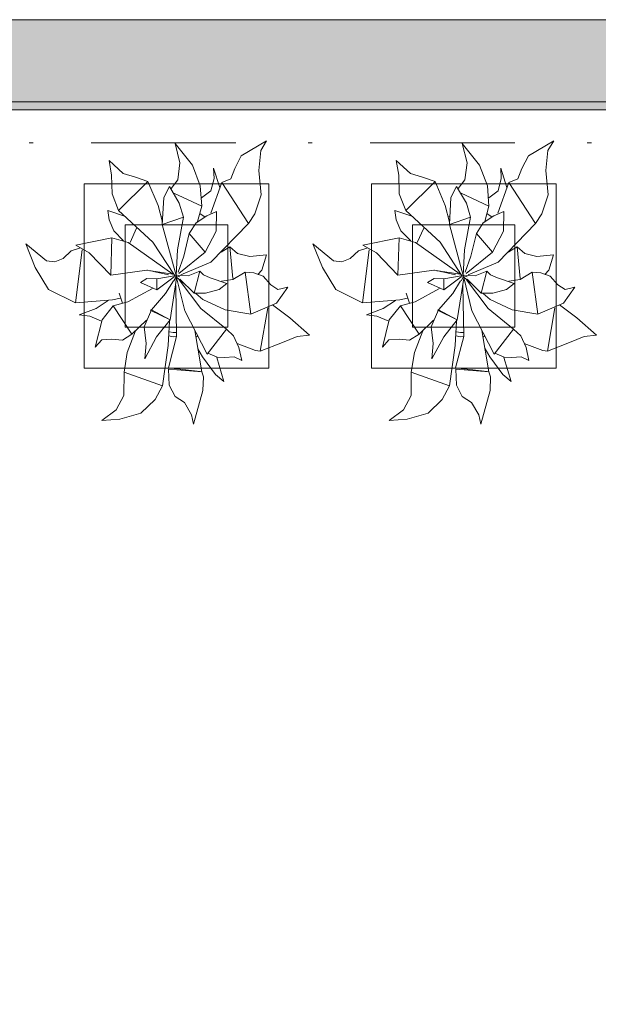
# Model space of a CAD drawing. Header units: millimetres. Extents: x 0 to 1184, y 0 to 836.
# Tile 36 of 86: x 314 to 328, y 429 to 453. Entities that reach past the tile are written whole.
import ezdxf
from ezdxf.xclip import XClip

# ---------------------------------------------------------------- set-up
doc = ezdxf.new("R2010")
doc.units = ezdxf.units.MM
doc.header["$MEASUREMENT"] = 0
doc.header["$XCLIPFRAME"] = 0
doc.linetypes.add('Штриховая', pattern=[5.644444, 2.822222, -2.822222])
doc.linetypes.add('Штрихпунктирная', pattern=[6.702778, 3.527778, -1.763889, 0, -1.411111])
for name, color, linetype in [('Интерьер - Мебель', 7, 'Continuous'), ('Конструктив - Стены Блок 200 нов', 7, 'Continuous'), ('Элемент Модели - Зона', 7, 'Continuous'), ('Элемент Модели - Оси', 7, 'Continuous')]:
    doc.layers.add(name, color=color, linetype=linetype)

# ---------------------------------------------------------------- blocks, each defined once
blk = doc.blocks.new('Чертеж_4_4', base_point=(-278.479, 89.564))
at = {"layer": 'Конструктив - Стены Блок 200 нов', "linetype": 'Continuous', "lineweight": 0, "true_color": 0x000000}
for points in [[(264.521, 452.564), (264.521, 450.564), (348.521, 450.564), (348.521, 452.564)], [(264.521, 450.364), (348.521, 450.364), (348.521, 450.564), (264.521, 450.564)]]:
    blk.add_hatch(color=18, dxfattribs=at).paths.add_polyline_path(points)
at = {"layer": 'Интерьер - Мебель', "color": 252, "linetype": 'Continuous', "lineweight": 5}
for p, q in [((317.873, 449.543), (317.988, 449.069)), ((317.873, 449.543), (318.293, 449.013)), ((317.873, 449.543), (317.988, 449.069)), ((317.873, 449.543), (318.293, 449.013)), ((319.485, 449.242), (320.103, 449.61)), ((319.485, 449.242), (320.103, 449.61)), ((319.958, 449.376), (320.103, 449.61)), ((319.958, 449.376), (320.103, 449.61)), ((324.873, 449.543), (324.988, 449.069)), ((324.873, 449.543), (325.293, 449.013)), ((324.873, 449.543), (324.988, 449.069)), ((324.873, 449.543), (325.293, 449.013)), ((326.485, 449.242), (327.103, 449.61)), ((326.485, 449.242), (327.103, 449.61)), ((326.958, 449.376), (327.103, 449.61)), ((326.958, 449.376), (327.103, 449.61)), ((319.91, 448.884), (319.958, 449.376)), ((319.91, 448.884), (319.958, 449.376)), ((326.91, 448.884), (326.958, 449.376)), ((326.91, 448.884), (326.958, 449.376)), ((316.261, 449.128), (316.323, 448.773)), ((316.261, 449.128), (316.607, 448.813)), ((316.261, 449.128), (316.323, 448.773)), ((316.261, 449.128), (316.607, 448.813)), ((317.937, 448.66), (317.988, 449.069)), ((317.937, 448.66), (317.988, 449.069)), ((319.328, 448.936), (319.485, 449.242)), ((319.328, 448.936), (319.485, 449.242)), ((323.261, 449.128), (323.323, 448.773)), ((323.261, 449.128), (323.607, 448.813)), ((323.261, 449.128), (323.323, 448.773)), ((323.261, 449.128), (323.607, 448.813)), ((324.937, 448.66), (324.988, 449.069)), ((324.937, 448.66), (324.988, 449.069)), ((326.328, 448.936), (326.485, 449.242)), ((326.328, 448.936), (326.485, 449.242)), ((318.293, 449.013), (318.484, 448.512)), ((318.293, 449.013), (318.484, 448.512)), ((318.811, 448.94), (318.823, 448.689)), ((318.811, 448.94), (318.961, 448.468)), ((318.811, 448.94), (318.823, 448.689)), ((318.811, 448.94), (318.961, 448.468)), ((319.229, 448.682), (319.328, 448.936)), ((319.229, 448.682), (319.328, 448.936)), ((319.91, 448.884), (319.968, 448.289)), ((319.91, 448.884), (319.968, 448.289)), ((325.293, 449.013), (325.484, 448.512)), ((325.293, 449.013), (325.484, 448.512)), ((325.811, 448.94), (325.823, 448.689)), ((325.811, 448.94), (325.961, 448.468)), ((325.811, 448.94), (325.823, 448.689)), ((325.811, 448.94), (325.961, 448.468)), ((326.229, 448.682), (326.328, 448.936)), ((326.229, 448.682), (326.328, 448.936)), ((326.91, 448.884), (326.968, 448.289)), ((326.91, 448.884), (326.968, 448.289)), ((316.323, 448.773), (316.337, 448.318)), ((316.323, 448.773), (316.337, 448.318)), ((316.495, 447.908), (317.208, 448.614)), ((316.495, 447.908), (317.208, 448.614)), ((316.607, 448.813), (316.906, 448.722)), ((316.607, 448.813), (316.906, 448.722)), ((316.906, 448.722), (317.208, 448.614)), ((316.906, 448.722), (317.208, 448.614)), ((317.208, 448.614), (317.458, 448.03)), ((317.208, 448.614), (317.458, 448.03)), ((317.773, 448.446), (317.937, 448.66)), ((317.773, 448.446), (317.937, 448.66)), ((318.742, 447.846), (319.01, 448.595)), ((318.742, 447.846), (319.01, 448.595)), ((318.747, 448.392), (318.823, 448.689)), ((318.747, 448.392), (318.823, 448.689)), ((319.01, 448.595), (319.229, 448.682)), ((319.01, 448.595), (319.229, 448.682)), ((319.01, 448.595), (319.658, 447.593)), ((319.01, 448.595), (319.658, 447.593)), ((323.323, 448.773), (323.337, 448.318)), ((323.323, 448.773), (323.337, 448.318)), ((323.495, 447.908), (324.208, 448.614)), ((323.495, 447.908), (324.208, 448.614)), ((323.607, 448.813), (323.906, 448.722)), ((323.607, 448.813), (323.906, 448.722)), ((323.906, 448.722), (324.208, 448.614)), ((323.906, 448.722), (324.208, 448.614)), ((324.208, 448.614), (324.458, 448.03)), ((324.208, 448.614), (324.458, 448.03)), ((324.773, 448.446), (324.937, 448.66)), ((324.773, 448.446), (324.937, 448.66)), ((325.742, 447.846), (326.01, 448.595)), ((325.742, 447.846), (326.01, 448.595)), ((325.747, 448.392), (325.823, 448.689)), ((325.747, 448.392), (325.823, 448.689)), ((326.01, 448.595), (326.229, 448.682)), ((326.01, 448.595), (326.229, 448.682)), ((326.01, 448.595), (326.658, 447.593)), ((326.01, 448.595), (326.658, 447.593)), ((317.597, 448.228), (317.735, 448.493)), ((317.597, 448.228), (317.735, 448.493)), ((317.735, 448.493), (317.975, 448.093)), ((317.735, 448.493), (317.975, 448.093)), ((318.484, 448.512), (318.522, 448.013)), ((318.484, 448.512), (318.522, 448.013)), ((318.518, 448.218), (318.747, 448.392)), ((318.518, 448.218), (318.747, 448.392)), ((324.597, 448.228), (324.735, 448.493)), ((324.597, 448.228), (324.735, 448.493)), ((324.735, 448.493), (324.975, 448.093)), ((324.735, 448.493), (324.975, 448.093)), ((325.484, 448.512), (325.522, 448.013)), ((325.484, 448.512), (325.522, 448.013)), ((325.518, 448.218), (325.747, 448.392)), ((325.518, 448.218), (325.747, 448.392)), ((316.337, 448.318), (316.495, 447.908)), ((316.337, 448.318), (316.495, 447.908)), ((317.558, 447.567), (317.597, 448.228)), ((317.558, 447.567), (317.597, 448.228)), ((317.843, 448.336), (318.522, 448.013)), ((317.843, 448.336), (318.522, 448.013)), ((319.816, 447.831), (319.968, 448.289)), ((319.816, 447.831), (319.968, 448.289)), ((323.337, 448.318), (323.495, 447.908)), ((323.337, 448.318), (323.495, 447.908)), ((324.558, 447.567), (324.597, 448.228)), ((324.558, 447.567), (324.597, 448.228)), ((324.843, 448.336), (325.522, 448.013)), ((324.843, 448.336), (325.522, 448.013)), ((326.816, 447.831), (326.968, 448.289)), ((326.816, 447.831), (326.968, 448.289)), ((316.23, 447.908), (316.265, 447.681)), ((316.23, 447.908), (316.64, 447.771)), ((316.23, 447.908), (316.265, 447.681)), ((316.23, 447.908), (316.64, 447.771)), ((316.495, 447.908), (317.33, 447.136)), ((316.495, 447.908), (317.33, 447.136)), ((317.458, 448.03), (317.561, 447.628)), ((317.458, 448.03), (317.561, 447.628)), ((317.975, 448.093), (318.076, 447.75)), ((317.975, 448.093), (318.076, 447.75)), ((318.42, 447.646), (318.522, 448.013)), ((318.42, 447.646), (318.522, 448.013)), ((318.642, 447.778), (318.883, 447.89)), ((318.642, 447.778), (318.883, 447.89)), ((318.874, 447.41), (318.883, 447.89)), ((318.874, 447.41), (318.883, 447.89)), ((323.23, 447.908), (323.265, 447.681)), ((323.23, 447.908), (323.64, 447.771)), ((323.23, 447.908), (323.265, 447.681)), ((323.23, 447.908), (323.64, 447.771)), ((323.495, 447.908), (324.33, 447.136)), ((323.495, 447.908), (324.33, 447.136)), ((324.458, 448.03), (324.561, 447.628)), ((324.458, 448.03), (324.561, 447.628)), ((324.975, 448.093), (325.076, 447.75)), ((324.975, 448.093), (325.076, 447.75)), ((325.42, 447.646), (325.522, 448.013)), ((325.42, 447.646), (325.522, 448.013)), ((325.642, 447.778), (325.883, 447.89)), ((325.642, 447.778), (325.883, 447.89)), ((325.874, 447.41), (325.883, 447.89)), ((325.874, 447.41), (325.883, 447.89)), ((316.265, 447.681), (316.378, 447.411)), ((316.265, 447.681), (316.378, 447.411)), ((317.525, 447.753), (317.569, 447.767)), ((317.525, 447.753), (317.569, 447.767)), ((317.558, 447.567), (318.076, 447.75)), ((317.558, 447.567), (318.076, 447.75)), ((317.927, 446.953), (318.076, 447.75)), ((317.927, 446.953), (318.076, 447.75)), ((318.385, 447.611), (318.642, 447.778)), ((318.385, 447.611), (318.642, 447.778)), ((318.481, 447.829), (318.593, 447.752)), ((318.481, 447.829), (318.593, 447.752)), ((319.658, 447.593), (319.816, 447.831)), ((319.658, 447.593), (319.816, 447.831)), ((323.265, 447.681), (323.378, 447.411)), ((323.265, 447.681), (323.378, 447.411)), ((324.525, 447.753), (324.569, 447.767)), ((324.525, 447.753), (324.569, 447.767)), ((324.558, 447.567), (325.076, 447.75)), ((324.558, 447.567), (325.076, 447.75)), ((324.927, 446.953), (325.076, 447.75)), ((324.927, 446.953), (325.076, 447.75)), ((325.385, 447.611), (325.642, 447.778)), ((325.385, 447.611), (325.642, 447.778)), ((325.481, 447.829), (325.593, 447.752)), ((325.481, 447.829), (325.593, 447.752)), ((326.658, 447.593), (326.816, 447.831)), ((326.658, 447.593), (326.816, 447.831)), ((316.378, 447.411), (316.617, 447.168)), ((316.378, 447.411), (316.617, 447.168)), ((316.773, 447.131), (316.933, 447.479)), ((316.773, 447.131), (316.933, 447.479)), ((317.558, 447.567), (317.894, 446.329)), ((317.558, 447.567), (317.894, 446.329)), ((318.217, 447.353), (318.385, 447.611)), ((318.217, 447.353), (318.385, 447.611)), ((318.608, 446.898), (318.874, 447.41)), ((318.608, 446.898), (318.874, 447.41)), ((318.744, 446.652), (319.658, 447.593)), ((318.744, 446.652), (319.658, 447.593)), ((323.378, 447.411), (323.617, 447.168)), ((323.378, 447.411), (323.617, 447.168)), ((323.773, 447.131), (323.933, 447.479)), ((323.773, 447.131), (323.933, 447.479)), ((324.558, 447.567), (324.894, 446.329)), ((324.558, 447.567), (324.894, 446.329)), ((325.217, 447.353), (325.385, 447.611)), ((325.217, 447.353), (325.385, 447.611)), ((325.608, 446.898), (325.874, 447.41)), ((325.608, 446.898), (325.874, 447.41)), ((325.744, 446.652), (326.658, 447.593)), ((325.744, 446.652), (326.658, 447.593)), ((315.449, 447.062), (316.331, 447.242)), ((315.449, 447.062), (316.331, 447.242)), ((316.303, 446.33), (316.331, 447.242)), ((316.303, 446.33), (316.331, 447.242)), ((316.331, 447.242), (316.731, 447.132)), ((316.331, 447.242), (316.731, 447.132)), ((318.085, 446.799), (318.217, 447.353)), ((318.085, 446.799), (318.217, 447.353)), ((318.217, 447.353), (318.608, 446.898)), ((318.217, 447.353), (318.608, 446.898)), ((322.449, 447.062), (323.331, 447.242)), ((322.449, 447.062), (323.331, 447.242)), ((323.303, 446.33), (323.331, 447.242)), ((323.303, 446.33), (323.331, 447.242)), ((323.331, 447.242), (323.731, 447.132)), ((323.331, 447.242), (323.731, 447.132)), ((325.085, 446.799), (325.217, 447.353)), ((325.085, 446.799), (325.217, 447.353)), ((325.217, 447.353), (325.608, 446.898)), ((325.217, 447.353), (325.608, 446.898)), ((314.229, 447.097), (314.463, 446.524)), ((314.229, 447.097), (314.736, 446.68)), ((314.229, 447.097), (314.463, 446.524)), ((314.229, 447.097), (314.736, 446.68)), ((315.142, 446.742), (315.339, 446.924)), ((315.142, 446.742), (315.339, 446.924)), ((315.339, 446.924), (315.567, 446.997)), ((315.339, 446.924), (315.567, 446.997)), ((315.443, 445.662), (315.606, 446.952)), ((315.443, 445.662), (315.606, 446.952)), ((315.449, 447.062), (315.781, 446.879)), ((315.449, 447.062), (315.781, 446.879)), ((316.731, 447.132), (317.818, 446.355)), ((316.731, 447.132), (317.818, 446.355)), ((317.33, 447.136), (317.857, 446.336)), ((317.33, 447.136), (317.857, 446.336)), ((317.894, 446.329), (317.927, 446.953)), ((317.894, 446.329), (317.927, 446.953)), ((317.966, 446.371), (318.608, 446.898)), ((317.966, 446.371), (318.608, 446.898)), ((318.995, 446.897), (319.208, 447.023)), ((318.995, 446.897), (319.208, 447.023)), ((319.012, 446.933), (319.021, 446.905)), ((319.012, 446.933), (319.021, 446.905)), ((319.208, 447.023), (319.281, 446.251)), ((319.208, 447.023), (319.396, 446.862)), ((319.208, 447.023), (319.281, 446.251)), ((319.208, 447.023), (319.396, 446.862)), ((321.229, 447.097), (321.463, 446.524)), ((321.229, 447.097), (321.736, 446.68)), ((321.229, 447.097), (321.463, 446.524)), ((321.229, 447.097), (321.736, 446.68)), ((322.142, 446.742), (322.339, 446.924)), ((322.142, 446.742), (322.339, 446.924)), ((322.339, 446.924), (322.567, 446.997)), ((322.339, 446.924), (322.567, 446.997)), ((322.443, 445.662), (322.606, 446.952)), ((322.443, 445.662), (322.606, 446.952)), ((322.449, 447.062), (322.781, 446.879)), ((322.449, 447.062), (322.781, 446.879)), ((323.731, 447.132), (324.818, 446.355)), ((323.731, 447.132), (324.818, 446.355)), ((324.33, 447.136), (324.857, 446.336)), ((324.33, 447.136), (324.857, 446.336)), ((324.894, 446.329), (324.927, 446.953)), ((324.894, 446.329), (324.927, 446.953)), ((324.966, 446.371), (325.608, 446.898)), ((324.966, 446.371), (325.608, 446.898)), ((325.995, 446.897), (326.208, 447.023)), ((325.995, 446.897), (326.208, 447.023)), ((326.012, 446.933), (326.021, 446.905)), ((326.012, 446.933), (326.021, 446.905)), ((326.208, 447.023), (326.281, 446.251)), ((326.208, 447.023), (326.396, 446.862)), ((326.208, 447.023), (326.281, 446.251)), ((326.208, 447.023), (326.396, 446.862)), ((314.736, 446.68), (314.936, 446.659)), ((314.736, 446.68), (314.936, 446.659)), ((314.936, 446.659), (315.142, 446.742)), ((314.936, 446.659), (315.142, 446.742)), ((315.781, 446.879), (316.303, 446.33)), ((315.781, 446.879), (316.303, 446.33)), ((317.945, 446.404), (318.085, 446.799)), ((317.945, 446.404), (318.085, 446.799)), ((319.396, 446.862), (319.691, 446.786)), ((319.396, 446.862), (319.691, 446.786)), ((319.691, 446.786), (320.1, 446.831)), ((319.691, 446.786), (320.1, 446.831)), ((319.986, 446.454), (320.1, 446.831)), ((319.986, 446.454), (320.1, 446.831)), ((321.736, 446.68), (321.936, 446.659)), ((321.736, 446.68), (321.936, 446.659)), ((321.936, 446.659), (322.142, 446.742)), ((321.936, 446.659), (322.142, 446.742)), ((322.781, 446.879), (323.303, 446.33)), ((322.781, 446.879), (323.303, 446.33)), ((324.945, 446.404), (325.085, 446.799)), ((324.945, 446.404), (325.085, 446.799)), ((326.396, 446.862), (326.691, 446.786)), ((326.396, 446.862), (326.691, 446.786)), ((326.691, 446.786), (327.1, 446.831)), ((326.691, 446.786), (327.1, 446.831)), ((326.986, 446.454), (327.1, 446.831)), ((326.986, 446.454), (327.1, 446.831)), ((314.463, 446.524), (314.789, 445.981)), ((314.463, 446.524), (314.789, 445.981)), ((316.303, 446.33), (317.182, 446.458)), ((316.303, 446.33), (317.182, 446.458)), ((317.182, 446.458), (317.818, 446.355)), ((317.182, 446.458), (317.818, 446.355)), ((317.187, 446.456), (317.198, 446.453)), ((317.187, 446.456), (317.198, 446.453)), ((317.254, 446.441), (317.276, 446.436)), ((317.254, 446.441), (317.276, 446.436)), ((317.321, 446.427), (317.365, 446.417)), ((317.321, 446.427), (317.365, 446.417)), ((318.013, 446.344), (318.744, 446.652)), ((318.013, 446.344), (318.744, 446.652)), ((318.188, 446.321), (318.471, 446.429)), ((318.188, 446.321), (318.471, 446.429)), ((318.336, 445.891), (318.471, 446.429)), ((318.336, 445.891), (318.471, 446.429)), ((318.471, 446.429), (318.561, 446.338)), ((318.471, 446.429), (318.561, 446.338)), ((319.886, 446.352), (319.986, 446.454)), ((319.886, 446.352), (319.986, 446.454)), ((321.463, 446.524), (321.789, 445.981)), ((321.463, 446.524), (321.789, 445.981)), ((323.303, 446.33), (324.182, 446.458)), ((323.303, 446.33), (324.182, 446.458)), ((324.182, 446.458), (324.818, 446.355)), ((324.182, 446.458), (324.818, 446.355)), ((324.187, 446.456), (324.198, 446.453)), ((324.187, 446.456), (324.198, 446.453)), ((324.254, 446.441), (324.276, 446.436)), ((324.254, 446.441), (324.276, 446.436)), ((324.321, 446.427), (324.365, 446.417)), ((324.321, 446.427), (324.365, 446.417)), ((325.013, 446.344), (325.744, 446.652)), ((325.013, 446.344), (325.744, 446.652)), ((325.188, 446.321), (325.471, 446.429)), ((325.188, 446.321), (325.471, 446.429)), ((325.336, 445.891), (325.471, 446.429)), ((325.336, 445.891), (325.471, 446.429)), ((325.471, 446.429), (325.561, 446.338)), ((325.471, 446.429), (325.561, 446.338)), ((326.886, 446.352), (326.986, 446.454)), ((326.886, 446.352), (326.986, 446.454)), ((317.025, 446.152), (317.184, 446.255)), ((317.025, 446.152), (317.184, 446.255)), ((317.184, 446.255), (317.423, 446.246)), ((317.184, 446.255), (317.423, 446.246)), ((317.387, 446.412), (317.711, 446.341)), ((317.387, 446.412), (317.711, 446.341)), ((317.423, 446.246), (317.894, 446.329)), ((317.423, 446.246), (317.894, 446.329)), ((317.423, 446.246), (317.426, 445.974)), ((317.423, 446.246), (317.426, 445.974)), ((317.426, 445.974), (317.848, 446.294)), ((317.426, 445.974), (317.848, 446.294)), ((317.639, 445.889), (317.831, 446.193)), ((317.639, 445.889), (317.831, 446.193)), ((317.75, 445.243), (317.909, 446.263)), ((317.75, 445.243), (317.909, 446.263)), ((317.845, 446.194), (317.92, 446.333)), ((317.845, 446.194), (317.92, 446.333)), ((317.854, 446.297), (317.92, 446.333)), ((317.854, 446.297), (317.92, 446.333)), ((317.865, 446.324), (317.888, 446.318)), ((317.865, 446.324), (317.888, 446.318)), ((317.883, 446.32), (317.894, 446.329)), ((317.883, 446.32), (317.894, 446.329)), ((317.908, 446.273), (318.108, 445.46)), ((317.908, 446.273), (318.108, 445.46)), ((317.91, 446.313), (317.99, 446.294)), ((317.91, 446.313), (317.99, 446.294)), ((317.91, 446.285), (318.079, 446.14)), ((317.91, 446.285), (318.079, 446.14)), ((317.948, 446.327), (318.188, 446.321)), ((317.948, 446.327), (318.188, 446.321)), ((317.974, 446.221), (318.5, 445.517)), ((317.974, 446.221), (318.5, 445.517)), ((317.991, 446.232), (318.336, 445.891)), ((317.991, 446.232), (318.336, 445.891)), ((318.561, 446.338), (318.728, 446.272)), ((318.561, 446.338), (318.728, 446.272)), ((318.728, 446.272), (319.135, 446.13)), ((318.728, 446.272), (319.135, 446.13)), ((319.006, 446.185), (319.281, 446.228)), ((319.006, 446.185), (319.281, 446.228)), ((319.281, 446.228), (319.577, 446.408)), ((319.281, 446.228), (319.577, 446.408)), ((319.577, 446.408), (319.715, 445.379)), ((319.577, 446.408), (319.79, 446.391)), ((319.577, 446.408), (319.715, 445.379)), ((319.577, 446.408), (319.79, 446.391)), ((319.79, 446.391), (320.016, 446.311)), ((319.79, 446.391), (320.016, 446.311)), ((320.016, 446.311), (320.202, 446.097)), ((320.016, 446.311), (320.202, 446.097)), ((324.025, 446.152), (324.184, 446.255)), ((324.025, 446.152), (324.184, 446.255)), ((324.184, 446.255), (324.423, 446.246)), ((324.184, 446.255), (324.423, 446.246)), ((324.387, 446.412), (324.711, 446.341)), ((324.387, 446.412), (324.711, 446.341)), ((324.423, 446.246), (324.894, 446.329)), ((324.423, 446.246), (324.894, 446.329)), ((324.423, 446.246), (324.426, 445.974)), ((324.423, 446.246), (324.426, 445.974)), ((324.426, 445.974), (324.848, 446.294)), ((324.426, 445.974), (324.848, 446.294)), ((324.639, 445.889), (324.831, 446.193)), ((324.639, 445.889), (324.831, 446.193)), ((324.75, 445.243), (324.909, 446.263)), ((324.75, 445.243), (324.909, 446.263)), ((324.845, 446.194), (324.92, 446.333)), ((324.845, 446.194), (324.92, 446.333)), ((324.854, 446.297), (324.92, 446.333)), ((324.854, 446.297), (324.92, 446.333)), ((324.865, 446.324), (324.888, 446.318)), ((324.865, 446.324), (324.888, 446.318)), ((324.883, 446.32), (324.894, 446.329)), ((324.883, 446.32), (324.894, 446.329)), ((324.908, 446.273), (325.108, 445.46)), ((324.908, 446.273), (325.108, 445.46)), ((324.91, 446.313), (324.99, 446.294)), ((324.91, 446.313), (324.99, 446.294)), ((324.91, 446.285), (325.079, 446.14)), ((324.91, 446.285), (325.079, 446.14)), ((324.948, 446.327), (325.188, 446.321)), ((324.948, 446.327), (325.188, 446.321)), ((324.974, 446.221), (325.5, 445.517)), ((324.974, 446.221), (325.5, 445.517)), ((324.991, 446.232), (325.336, 445.891)), ((324.991, 446.232), (325.336, 445.891)), ((325.561, 446.338), (325.728, 446.272)), ((325.561, 446.338), (325.728, 446.272)), ((325.728, 446.272), (326.135, 446.13)), ((325.728, 446.272), (326.135, 446.13)), ((326.006, 446.185), (326.281, 446.228)), ((326.006, 446.185), (326.281, 446.228)), ((326.281, 446.228), (326.577, 446.408)), ((326.281, 446.228), (326.577, 446.408)), ((326.577, 446.408), (326.715, 445.379)), ((326.577, 446.408), (326.79, 446.391)), ((326.577, 446.408), (326.715, 445.379)), ((326.577, 446.408), (326.79, 446.391)), ((326.79, 446.391), (327.016, 446.311)), ((326.79, 446.391), (327.016, 446.311)), ((327.016, 446.311), (327.202, 446.097)), ((327.016, 446.311), (327.202, 446.097)), ((314.789, 445.981), (315.443, 445.662)), ((314.789, 445.981), (315.443, 445.662)), ((316.722, 445.68), (317.321, 446.007)), ((316.722, 445.68), (317.321, 446.007)), ((317.025, 446.152), (317.426, 445.974)), ((317.025, 446.152), (317.426, 445.974)), ((317.886, 446.085), (317.907, 444.836)), ((317.886, 446.085), (317.907, 444.836)), ((318.614, 445.895), (318.949, 445.982)), ((318.614, 445.895), (318.949, 445.982)), ((318.949, 445.982), (319.135, 446.13)), ((318.949, 445.982), (319.135, 446.13)), ((320.202, 446.097), (320.379, 445.984)), ((320.202, 446.097), (320.379, 445.984)), ((320.34, 445.647), (320.618, 446.043)), ((320.34, 445.647), (320.618, 446.043)), ((320.379, 445.984), (320.618, 446.043)), ((320.379, 445.984), (320.618, 446.043)), ((321.789, 445.981), (322.443, 445.662)), ((321.789, 445.981), (322.443, 445.662)), ((323.722, 445.68), (324.321, 446.007)), ((323.722, 445.68), (324.321, 446.007)), ((324.025, 446.152), (324.426, 445.974)), ((324.025, 446.152), (324.426, 445.974)), ((324.886, 446.085), (324.907, 444.836)), ((324.886, 446.085), (324.907, 444.836)), ((325.614, 445.895), (325.949, 445.982)), ((325.614, 445.895), (325.949, 445.982)), ((325.949, 445.982), (326.135, 446.13)), ((325.949, 445.982), (326.135, 446.13)), ((327.202, 446.097), (327.379, 445.984)), ((327.202, 446.097), (327.379, 445.984)), ((327.34, 445.647), (327.618, 446.043)), ((327.34, 445.647), (327.618, 446.043)), ((327.379, 445.984), (327.618, 446.043)), ((327.379, 445.984), (327.618, 446.043)), ((315.443, 445.662), (316.348, 445.731)), ((315.443, 445.662), (316.348, 445.731)), ((315.948, 445.517), (316.242, 445.716)), ((315.948, 445.517), (316.242, 445.716)), ((316.348, 445.731), (316.539, 445.77)), ((316.348, 445.731), (316.539, 445.77)), ((316.506, 445.893), (316.588, 445.654)), ((316.506, 445.893), (316.588, 445.654)), ((317.293, 445.488), (317.639, 445.889)), ((317.293, 445.488), (317.639, 445.889)), ((318.336, 445.891), (318.614, 445.895)), ((318.336, 445.891), (318.614, 445.895)), ((318.381, 445.883), (318.55, 445.738)), ((318.381, 445.883), (318.55, 445.738)), ((318.55, 445.738), (319.092, 445.486)), ((318.55, 445.738), (319.092, 445.486)), ((322.443, 445.662), (323.348, 445.731)), ((322.443, 445.662), (323.348, 445.731)), ((322.948, 445.517), (323.242, 445.716)), ((322.948, 445.517), (323.242, 445.716)), ((323.348, 445.731), (323.539, 445.77)), ((323.348, 445.731), (323.539, 445.77)), ((323.506, 445.893), (323.588, 445.654)), ((323.506, 445.893), (323.588, 445.654)), ((324.293, 445.488), (324.639, 445.889)), ((324.293, 445.488), (324.639, 445.889)), ((325.336, 445.891), (325.614, 445.895)), ((325.336, 445.891), (325.614, 445.895)), ((325.381, 445.883), (325.55, 445.738)), ((325.381, 445.883), (325.55, 445.738)), ((325.55, 445.738), (326.092, 445.486)), ((325.55, 445.738), (326.092, 445.486)), ((315.534, 445.368), (315.948, 445.517)), ((315.534, 445.368), (315.948, 445.517)), ((316.091, 445.24), (316.366, 445.583)), ((316.091, 445.24), (316.366, 445.583)), ((316.366, 445.583), (316.722, 445.68)), ((316.366, 445.583), (316.722, 445.68)), ((316.366, 445.583), (316.821, 444.894)), ((316.366, 445.583), (316.821, 444.894)), ((317.117, 445.074), (317.293, 445.488)), ((317.117, 445.074), (317.293, 445.488)), ((317.267, 445.48), (317.293, 445.488)), ((317.267, 445.48), (317.293, 445.488)), ((317.267, 445.48), (317.75, 445.243)), ((317.267, 445.48), (317.75, 445.243)), ((317.293, 445.488), (317.75, 445.243)), ((317.293, 445.488), (317.75, 445.243)), ((318.108, 445.46), (318.654, 444.408)), ((318.108, 445.46), (318.654, 444.408)), ((318.5, 445.517), (319.123, 445.018)), ((318.5, 445.517), (319.123, 445.018)), ((319.092, 445.486), (319.715, 445.379)), ((319.092, 445.486), (319.715, 445.379)), ((319.715, 445.379), (320.34, 445.647)), ((319.715, 445.379), (320.34, 445.647)), ((319.949, 444.482), (320.13, 445.536)), ((319.949, 444.482), (320.13, 445.536)), ((320.243, 445.606), (320.667, 445.292)), ((320.243, 445.606), (320.667, 445.292)), ((322.534, 445.368), (322.948, 445.517)), ((322.534, 445.368), (322.948, 445.517)), ((323.091, 445.24), (323.366, 445.583)), ((323.091, 445.24), (323.366, 445.583)), ((323.366, 445.583), (323.722, 445.68)), ((323.366, 445.583), (323.722, 445.68)), ((323.366, 445.583), (323.821, 444.894)), ((323.366, 445.583), (323.821, 444.894)), ((324.117, 445.074), (324.293, 445.488)), ((324.117, 445.074), (324.293, 445.488)), ((324.267, 445.48), (324.293, 445.488)), ((324.267, 445.48), (324.293, 445.488)), ((324.267, 445.48), (324.75, 445.243)), ((324.267, 445.48), (324.75, 445.243)), ((324.293, 445.488), (324.75, 445.243)), ((324.293, 445.488), (324.75, 445.243)), ((325.108, 445.46), (325.654, 444.408)), ((325.108, 445.46), (325.654, 444.408)), ((325.5, 445.517), (326.123, 445.018)), ((325.5, 445.517), (326.123, 445.018)), ((326.092, 445.486), (326.715, 445.379)), ((326.092, 445.486), (326.715, 445.379)), ((326.715, 445.379), (327.34, 445.647)), ((326.715, 445.379), (327.34, 445.647)), ((326.949, 444.482), (327.13, 445.536)), ((326.949, 444.482), (327.13, 445.536)), ((327.243, 445.606), (327.667, 445.292)), ((327.243, 445.606), (327.667, 445.292)), ((315.534, 445.368), (315.793, 445.331)), ((315.534, 445.368), (315.793, 445.331)), ((315.793, 445.331), (316.079, 445.215)), ((315.793, 445.331), (316.079, 445.215)), ((315.927, 444.574), (316.091, 445.24)), ((315.927, 444.574), (316.091, 445.24)), ((316.821, 444.894), (317.175, 445.233)), ((316.821, 444.894), (317.175, 445.233)), ((317.42, 444.831), (317.75, 445.243)), ((317.42, 444.831), (317.75, 445.243)), ((320.667, 445.292), (321.149, 444.867)), ((320.667, 445.292), (321.149, 444.867)), ((322.534, 445.368), (322.793, 445.331)), ((322.534, 445.368), (322.793, 445.331)), ((322.793, 445.331), (323.079, 445.215)), ((322.793, 445.331), (323.079, 445.215)), ((322.927, 444.574), (323.091, 445.24)), ((322.927, 444.574), (323.091, 445.24)), ((323.821, 444.894), (324.175, 445.233)), ((323.821, 444.894), (324.175, 445.233)), ((324.42, 444.831), (324.75, 445.243)), ((324.42, 444.831), (324.75, 445.243)), ((327.667, 445.292), (328.149, 444.867)), ((327.667, 445.292), (328.149, 444.867)), ((317.117, 445.074), (317.163, 444.663)), ((317.117, 445.074), (317.163, 444.663)), ((317.703, 444.615), (317.735, 445.215)), ((317.703, 444.615), (317.735, 445.215)), ((318.349, 444.98), (318.524, 443.975)), ((318.349, 444.98), (318.524, 443.975)), ((318.654, 444.408), (319.123, 445.018)), ((318.654, 444.408), (319.123, 445.018)), ((319.123, 445.018), (319.297, 444.853)), ((319.123, 445.018), (319.297, 444.853)), ((324.117, 445.074), (324.163, 444.663)), ((324.117, 445.074), (324.163, 444.663)), ((324.703, 444.615), (324.735, 445.215)), ((324.703, 444.615), (324.735, 445.215)), ((325.349, 444.98), (325.524, 443.975)), ((325.349, 444.98), (325.524, 443.975)), ((325.654, 444.408), (326.123, 445.018)), ((325.654, 444.408), (326.123, 445.018)), ((326.123, 445.018), (326.297, 444.853)), ((326.123, 445.018), (326.297, 444.853)), ((315.927, 444.574), (316.083, 444.76)), ((315.927, 444.574), (316.083, 444.76)), ((316.083, 444.76), (316.331, 444.771)), ((316.083, 444.76), (316.331, 444.771)), ((316.331, 444.771), (316.587, 444.751)), ((316.331, 444.771), (316.587, 444.751)), ((316.587, 444.751), (316.821, 444.894)), ((316.587, 444.751), (316.821, 444.894)), ((316.707, 444.449), (316.91, 444.975)), ((316.707, 444.449), (316.91, 444.975)), ((317.131, 444.295), (317.42, 444.831)), ((317.131, 444.295), (317.42, 444.831)), ((317.709, 444.071), (317.907, 444.836)), ((317.709, 444.071), (317.907, 444.836)), ((317.722, 444.851), (317.823, 444.831)), ((317.722, 444.851), (317.823, 444.831)), ((317.735, 444.95), (317.828, 444.931)), ((317.735, 444.95), (317.828, 444.931)), ((317.823, 444.831), (317.901, 444.835)), ((317.823, 444.831), (317.901, 444.835)), ((317.828, 444.931), (317.893, 444.935)), ((317.828, 444.931), (317.893, 444.935)), ((318.392, 444.833), (318.415, 444.848)), ((318.392, 444.833), (318.415, 444.848)), ((319.297, 444.853), (319.428, 444.571)), ((319.297, 444.853), (319.428, 444.571)), ((320.49, 444.69), (320.848, 444.839)), ((320.49, 444.69), (320.848, 444.839)), ((320.848, 444.839), (321.149, 444.867)), ((320.848, 444.839), (321.149, 444.867)), ((322.927, 444.574), (323.083, 444.76)), ((322.927, 444.574), (323.083, 444.76)), ((323.083, 444.76), (323.331, 444.771)), ((323.083, 444.76), (323.331, 444.771)), ((323.331, 444.771), (323.587, 444.751)), ((323.331, 444.771), (323.587, 444.751)), ((323.587, 444.751), (323.821, 444.894)), ((323.587, 444.751), (323.821, 444.894)), ((323.707, 444.449), (323.91, 444.975)), ((323.707, 444.449), (323.91, 444.975)), ((324.131, 444.295), (324.42, 444.831)), ((324.131, 444.295), (324.42, 444.831)), ((324.709, 444.071), (324.907, 444.836)), ((324.709, 444.071), (324.907, 444.836)), ((324.722, 444.851), (324.823, 444.831)), ((324.722, 444.851), (324.823, 444.831)), ((324.735, 444.95), (324.828, 444.931)), ((324.735, 444.95), (324.828, 444.931)), ((324.823, 444.831), (324.901, 444.835)), ((324.823, 444.831), (324.901, 444.835)), ((324.828, 444.931), (324.893, 444.935)), ((324.828, 444.931), (324.893, 444.935)), ((325.392, 444.833), (325.415, 444.848)), ((325.392, 444.833), (325.415, 444.848)), ((326.297, 444.853), (326.428, 444.571)), ((326.297, 444.853), (326.428, 444.571)), ((327.49, 444.69), (327.848, 444.839)), ((327.49, 444.69), (327.848, 444.839)), ((327.848, 444.839), (328.149, 444.867)), ((327.848, 444.839), (328.149, 444.867)), ((317.131, 444.295), (317.163, 444.663)), ((317.131, 444.295), (317.163, 444.663)), ((317.565, 443.633), (317.703, 444.615)), ((317.565, 443.633), (317.703, 444.615)), ((318.43, 444.538), (318.543, 444.339)), ((318.43, 444.538), (318.543, 444.339)), ((319.385, 444.666), (319.834, 444.497)), ((319.385, 444.666), (319.834, 444.497)), ((319.428, 444.571), (319.496, 444.252)), ((319.428, 444.571), (319.496, 444.252)), ((319.834, 444.497), (319.949, 444.482)), ((319.834, 444.497), (319.949, 444.482)), ((319.949, 444.482), (320.49, 444.69)), ((319.949, 444.482), (320.49, 444.69)), ((324.131, 444.295), (324.163, 444.663)), ((324.131, 444.295), (324.163, 444.663)), ((324.565, 443.633), (324.703, 444.615)), ((324.565, 443.633), (324.703, 444.615)), ((325.43, 444.538), (325.543, 444.339)), ((325.43, 444.538), (325.543, 444.339)), ((326.385, 444.666), (326.834, 444.497)), ((326.385, 444.666), (326.834, 444.497)), ((326.428, 444.571), (326.496, 444.252)), ((326.428, 444.571), (326.496, 444.252)), ((326.834, 444.497), (326.949, 444.482)), ((326.834, 444.497), (326.949, 444.482)), ((326.949, 444.482), (327.49, 444.69)), ((326.949, 444.482), (327.49, 444.69)), ((316.63, 443.964), (316.707, 444.449)), ((316.63, 443.964), (316.707, 444.449)), ((318.543, 444.339), (318.858, 443.911)), ((318.543, 444.339), (318.858, 443.911)), ((318.67, 444.428), (318.894, 444.332)), ((318.67, 444.428), (318.894, 444.332)), ((318.887, 444.325), (319.063, 443.738)), ((318.887, 444.325), (319.063, 443.738)), ((318.894, 444.332), (319.077, 444.322)), ((318.894, 444.332), (319.077, 444.322)), ((319.077, 444.322), (319.309, 444.345)), ((319.077, 444.322), (319.309, 444.345)), ((319.309, 444.345), (319.496, 444.252)), ((319.309, 444.345), (319.496, 444.252)), ((323.63, 443.964), (323.707, 444.449)), ((323.63, 443.964), (323.707, 444.449)), ((325.543, 444.339), (325.858, 443.911)), ((325.543, 444.339), (325.858, 443.911)), ((325.67, 444.428), (325.894, 444.332)), ((325.67, 444.428), (325.894, 444.332)), ((325.887, 444.325), (326.063, 443.738)), ((325.887, 444.325), (326.063, 443.738)), ((325.894, 444.332), (326.077, 444.322)), ((325.894, 444.332), (326.077, 444.322)), ((326.077, 444.322), (326.309, 444.345)), ((326.077, 444.322), (326.309, 444.345)), ((326.309, 444.345), (326.496, 444.252)), ((326.309, 444.345), (326.496, 444.252)), ((317.709, 444.071), (318.48, 443.98)), ((317.709, 444.071), (318.48, 443.98)), ((317.715, 444.039), (317.729, 443.651)), ((317.715, 444.039), (318.524, 443.975)), ((317.715, 444.039), (317.729, 443.651)), ((317.715, 444.039), (318.524, 443.975)), ((324.709, 444.071), (325.48, 443.98)), ((324.709, 444.071), (325.48, 443.98)), ((324.715, 444.039), (324.729, 443.651)), ((324.715, 444.039), (325.524, 443.975)), ((324.715, 444.039), (324.729, 443.651)), ((324.715, 444.039), (325.524, 443.975)), ((316.626, 443.4), (316.63, 443.964)), ((316.626, 443.4), (316.63, 443.964)), ((316.63, 443.964), (317.565, 443.633)), ((316.63, 443.964), (317.565, 443.633)), ((318.524, 443.975), (318.564, 443.851)), ((318.524, 443.975), (318.564, 443.851)), ((318.551, 443.523), (318.564, 443.851)), ((318.551, 443.523), (318.564, 443.851)), ((318.858, 443.911), (319.063, 443.738)), ((318.858, 443.911), (319.063, 443.738)), ((323.626, 443.4), (323.63, 443.964)), ((323.626, 443.4), (323.63, 443.964)), ((323.63, 443.964), (324.565, 443.633)), ((323.63, 443.964), (324.565, 443.633)), ((325.524, 443.975), (325.564, 443.851)), ((325.524, 443.975), (325.564, 443.851)), ((325.551, 443.523), (325.564, 443.851)), ((325.551, 443.523), (325.564, 443.851)), ((325.858, 443.911), (326.063, 443.738)), ((325.858, 443.911), (326.063, 443.738)), ((317.385, 443.303), (317.565, 443.633)), ((317.385, 443.303), (317.565, 443.633)), ((317.729, 443.651), (317.872, 443.374)), ((317.729, 443.651), (317.872, 443.374)), ((324.385, 443.303), (324.565, 443.633)), ((324.385, 443.303), (324.565, 443.633)), ((324.729, 443.651), (324.872, 443.374)), ((324.729, 443.651), (324.872, 443.374)), ((316.436, 443.049), (316.626, 443.4)), ((316.436, 443.049), (316.626, 443.4)), ((317.038, 442.97), (317.385, 443.303)), ((317.038, 442.97), (317.385, 443.303)), ((317.872, 443.374), (318.099, 443.225)), ((317.872, 443.374), (318.099, 443.225)), ((318.323, 442.7), (318.551, 443.523)), ((318.323, 442.7), (318.551, 443.523)), ((323.436, 443.049), (323.626, 443.4)), ((323.436, 443.049), (323.626, 443.4)), ((324.038, 442.97), (324.385, 443.303)), ((324.038, 442.97), (324.385, 443.303)), ((324.872, 443.374), (325.099, 443.225)), ((324.872, 443.374), (325.099, 443.225)), ((325.323, 442.7), (325.551, 443.523)), ((325.323, 442.7), (325.551, 443.523)), ((318.099, 443.225), (318.275, 442.923)), ((318.099, 443.225), (318.275, 442.923)), ((325.099, 443.225), (325.275, 442.923)), ((325.099, 443.225), (325.275, 442.923)), ((316.088, 442.785), (316.436, 443.049)), ((316.088, 442.785), (316.436, 443.049)), ((316.088, 442.785), (316.526, 442.823)), ((316.088, 442.785), (316.526, 442.823)), ((316.526, 442.823), (317.038, 442.97)), ((316.526, 442.823), (317.038, 442.97)), ((318.275, 442.923), (318.323, 442.7)), ((318.275, 442.923), (318.323, 442.7)), ((323.088, 442.785), (323.436, 443.049)), ((323.088, 442.785), (323.436, 443.049)), ((323.088, 442.785), (323.526, 442.823)), ((323.088, 442.785), (323.526, 442.823)), ((323.526, 442.823), (324.038, 442.97)), ((323.526, 442.823), (324.038, 442.97)), ((325.275, 442.923), (325.323, 442.7)), ((325.275, 442.923), (325.323, 442.7))]:
    blk.add_line(p, q, dxfattribs=at)
at = {"layer": 'Интерьер - Мебель', "color": 7, "linetype": 'Continuous', "lineweight": 15}
for p, q in [((315.658, 448.562), (315.658, 444.062)), ((320.158, 448.562), (315.658, 448.562)), ((320.158, 444.062), (320.158, 448.562)), ((322.658, 448.562), (322.658, 444.062)), ((327.158, 448.562), (322.658, 448.562)), ((327.158, 444.062), (327.158, 448.562)), ((316.658, 447.562), (316.658, 445.062)), ((319.158, 447.562), (316.658, 447.562)), ((319.158, 445.062), (319.158, 447.562)), ((323.658, 447.562), (323.658, 445.062)), ((326.158, 447.562), (323.658, 447.562)), ((326.158, 445.062), (326.158, 447.562)), ((316.658, 445.062), (319.158, 445.062)), ((323.658, 445.062), (326.158, 445.062)), ((315.658, 444.062), (320.158, 444.062)), ((322.658, 444.062), (327.158, 444.062))]:
    blk.add_line(p, q, dxfattribs=at)
at = {"layer": 'Конструктив - Стены Блок 200 нов', "color": 251, "linetype": 'Continuous', "lineweight": 20, "true_color": 0x575757}
for p, q in [((348.521, 452.564), (264.521, 452.564)), ((264.521, 450.564), (348.521, 450.564))]:
    blk.add_line(p, q, dxfattribs=at)
at = {"layer": 'Конструктив - Стены Блок 200 нов', "color": 251, "linetype": 'Continuous', "lineweight": 20, "true_color": 0x575757, "flags": 128}
blk.add_lwpolyline([(264.521, 450.364), (348.521, 450.364)], dxfattribs=at)
at = {"layer": 'Элемент Модели - Зона', "color": 7, "linetype": 'Штриховая', "lineweight": 15, "flags": 128}
blk.add_lwpolyline([(83.021, 364.939), (82.621, 364.939), (82.621, 272.564), (174.521, 272.564), (399.569, 272.564), (399.569, 320.394), (438.381, 359.205), (438.522, 359.064), (438.722, 359.064), (438.722, 359.264), (438.322, 359.264), (438.322, 359.901), (399.569, 398.655), (399.569, 426.459), (378.069, 426.459), (378.069, 450.364), (354.521, 450.364), (354.521, 446.564), (348.521, 446.564), (348.521, 450.364), (264.521, 450.364), (264.521, 446.564), (263.969, 446.564), (263.969, 435.544), (228.342, 399.917), (174.521, 399.917), (174.521, 366.064), (174.521, 364.939), (174.521, 360.064), (168.521, 360.064), (168.521, 364.939), (89.021, 364.939), (89.021, 360.064), (83.021, 360.064)], close=True, dxfattribs=at)
at = {"layer": 'Элемент Модели - Оси', "color": 7, "linetype": 'Штрихпунктирная', "lineweight": 15}
blk.add_line((57.32, 449.564), (1181.052, 449.564), dxfattribs=at)

msp = doc.modelspace()

# ---------------------------------------------------------------- block references
at = {"color": 161, "linetype": 'Continuous', "lineweight": 40, "true_color": 0x83aefe}
ref = msp.add_blockref('Чертеж_4_4', (-278.479, 89.564), dxfattribs=at)
XClip(ref).set_block_clipping_path([(57.3201676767, 151.7660533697), (1181.0522393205, 828.727105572)])

doc.saveas('drawing.dxf')
